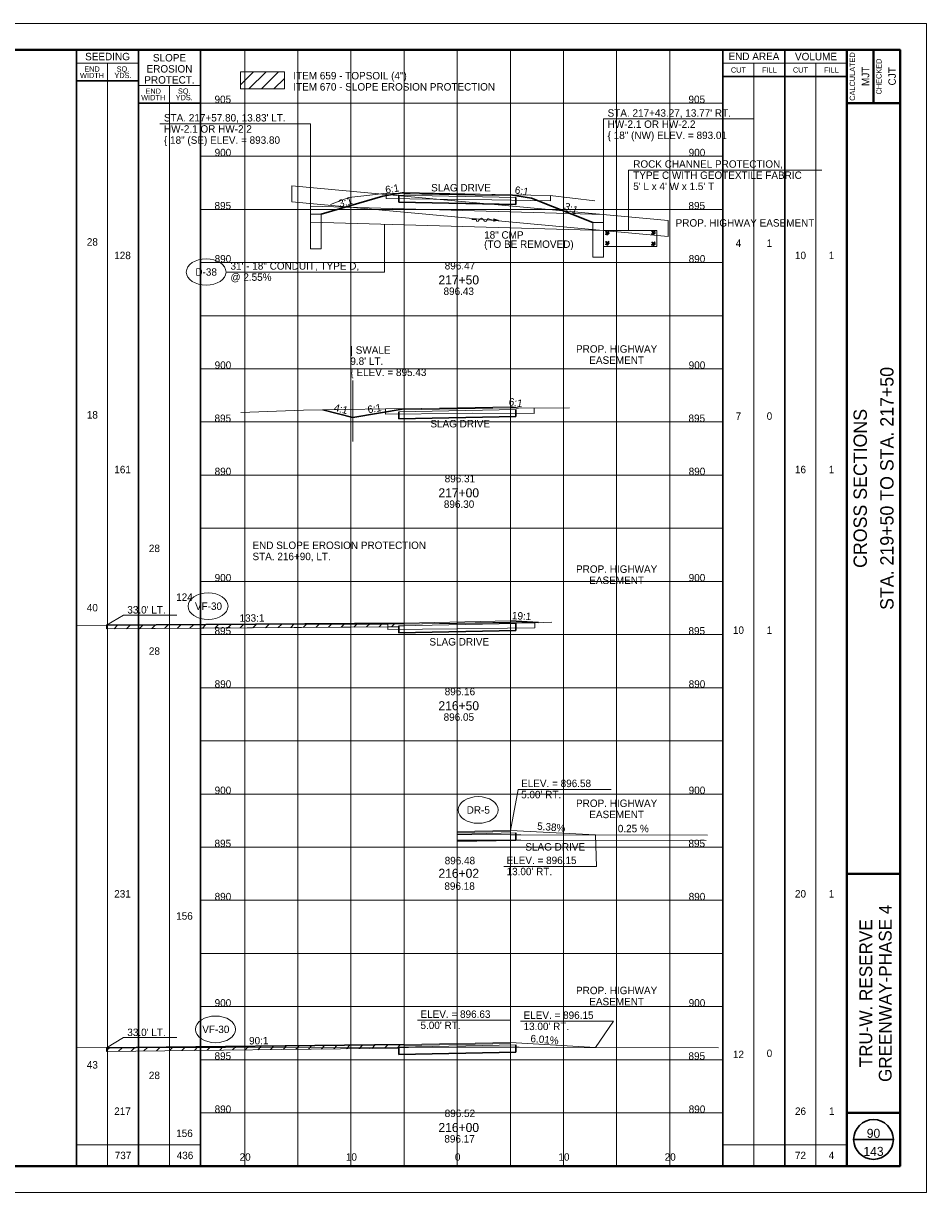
# Paper-space layout 'Layout1' of a CAD drawing. Header units: feet. Extents: x -1005 to 2379, y -670 to 6548.
# Tile 66 of 69: x 75 to 160, y 6092 to 6202. Entities that reach past the tile are written whole.
import ezdxf
from ezdxf.enums import TextEntityAlignment as Align

# ---------------------------------------------------------------- set-up
doc = ezdxf.new("R2010")
doc.units = ezdxf.units.FT
doc.header["$LTSCALE"] = 5
doc.header["$MEASUREMENT"] = 0
for name, pattern in [('cl5', [50, 1.25, -1.25, 45, -1.25, 1.25]), ('DGN Style 2', [150.837143, 90.502286, -60.334857]), ('DGN Style 3', [211.172, 150.837143, -60.334857]), ('DGN Style 5', [105.586, 45.251143, -60.334857]), ('esmtshpr', [5.35, 1, -0.175, -0.175, 4])]:
    doc.linetypes.add(name, pattern=pattern)
for name, color, linetype, lineweight in [('DR_P_Erosion_Control', 7, 'Continuous', 13), ('DR_P_Flow_Arrow', 151, 'Continuous', 13), ('DR_P_Headwall', 120, 'Continuous', 13), ('DR_P_Storm_Sewer', 151, 'Continuous', 13), ('DR_P_Text', 7, 'Continuous', 13), ('DR_X_Storm_Sewer', 151, 'DGN Style 5', 0), ('DR_X_Text', 7, 'Continuous', 0), ('GE_P_CL_5', 7, 'cl5', 13), ('PV_P_Drive', 230, 'Continuous', 13), ('PV_P_Text', 7, 'Continuous', 13), ('PV_X_Driveway', 7, 'DGN Style 5', 0), ('RW_P_Esmt_SH', 193, 'esmtshpr', 40), ('SH_Border', 7, 'Continuous', 40), ('SH_Data', 7, 'Continuous', 0), ('SH_Major_Grid_Line', 254, 'Continuous', 13), ('SH_Text', 7, 'Continuous', 13), ('TX_P_20', 7, 'Continuous', 13), ('TX_P_5', 7, 'Continuous', 13), ('TX_X_5', 7, 'Continuous', 0), ('XS_P_Finished_Grade', 3, 'Continuous', 30), ('XS_P_Pavt_Surface', 251, 'Continuous', 13), ('XS_P_Subgrade', 4, 'Continuous', 30), ('XS_X_Ground_Line', 3, 'DGN Style 2', 13)]:
    doc.layers.add(name, color=color, linetype=linetype, lineweight=lineweight)
doc.layers.add('SH_Cut_Line', color=7, linetype='DGN Style 3', lineweight=0, plot=False)
doc.layers.add('XS_P_Pavt_Layers', color=251, linetype='Continuous', lineweight=0, transparency=0.5)
doc.styles.add('Slanted-Normal LS 0.50', font='font31.shx', dxfattribs={"height": 0.14})
doc.styles.add('Slanted-Sub Title', font='font31.shx', dxfattribs={"height": 0.17})
doc.styles.add('Style-font30', font='font30.shx')
doc.styles.add('Style-font31', font='font31.shx')
doc.styles.add('Style-font70', font='font70.shx')

# ---------------------------------------------------------------- blocks, each defined once
blk = doc.blocks.new('XS POINT_412')
at = {"layer": 'RW_P_Esmt_SH', "linetype": 'Continuous', "lineweight": 13}
blk.add_line((0, 3.5), (0, -3.5), dxfattribs=at)
blk = doc.blocks.new('GPKLBL_379')
at = {"layer": 'TX_P_5', "insert": (-1.75, 1.34), "char_height": 0.7, "attachment_point": 1, "rotation": 355.8644, "line_spacing_factor": 0.9, "style": 'Style-font31'}
blk.add_mtext('6.01%', dxfattribs=at)
blk = doc.blocks.new('GPKLBL_380')
at = {"layer": 'TX_P_5', "insert": (-0.93, 1.39), "char_height": 0.7, "attachment_point": 2, "rotation": 0.4294, "line_spacing_factor": 0.9, "style": 'Style-font31'}
blk.add_mtext('90:1', dxfattribs=at)
blk = doc.blocks.new('GPKLBL_381')
at = {"layer": 'TX_P_5', "linetype": 'Continuous', "insert": (-0.83, 0.93), "char_height": 0.7, "attachment_point": 1, "rotation": 356.9232, "line_spacing_factor": 0.6, "style": 'Style-font31'}
blk.add_mtext('19:1', dxfattribs=at)
blk = doc.blocks.new('XS POINT_413')
at = {"layer": 'RW_P_Esmt_SH', "linetype": 'Continuous', "lineweight": 13}
blk.add_line((0, 3.5), (0, -3.5), dxfattribs=at)
blk = doc.blocks.new('GPKLBL_382')
at = {"layer": 'TX_P_5', "insert": (-1.07, 1.24), "char_height": 0.7, "attachment_point": 2, "rotation": 0.4311, "line_spacing_factor": 0.9, "style": 'Style-font31'}
blk.add_mtext('133:1', dxfattribs=at)
blk = doc.blocks.new('XS POINT_414')
at = {"layer": 'RW_P_Esmt_SH', "linetype": 'Continuous', "lineweight": 13}
blk.add_line((0, 3.5), (0, -3.5), dxfattribs=at)
blk = doc.blocks.new('GPKLBL_383')
at = {"layer": 'TX_P_5', "linetype": 'Continuous', "extrusion": (0, 0, -1), "insert": (-0.46, 0.97), "char_height": 0.7, "attachment_point": 3, "text_direction": (-0.986394, 0.164399, 0), "line_spacing_factor": 0.6, "style": 'Style-font31'}
blk.add_mtext('6:1', dxfattribs=at)
blk = doc.blocks.new('GPKLBL_384')
at = {"layer": 'TX_P_5', "linetype": 'Continuous', "extrusion": (0, 0, -1), "insert": (-1.05, 0.58), "char_height": 0.7, "attachment_point": 3, "text_direction": (-0.970143, -0.242536, 0), "line_spacing_factor": 0.9, "style": 'Style-font31'}
blk.add_mtext('4:1', dxfattribs=at)
blk = doc.blocks.new('GPKLBL_385')
at = {"layer": 'TX_P_5', "linetype": 'Continuous', "insert": (-0.51, 0.98), "char_height": 0.7, "attachment_point": 1, "rotation": 350.5377, "line_spacing_factor": 0.6, "style": 'Style-font31'}
blk.add_mtext('6:1', dxfattribs=at)
blk = doc.blocks.new('DFL-P_48')
at = {"layer": 'DR_P_Flow_Arrow', "color": 151, "linetype": 'Continuous', "lineweight": 13}
blk.add_open_spline([(-0.08, 0), (-0.081, 0), (-0.082, 0), (-0.083, 0), (-0.094, 0), (-0.105, 0.005), (-0.116, 0.008), (-0.123, 0.01), (-0.131, 0.013), (-0.137, 0.015), (-0.153, 0.02), (-0.165, -0.02), (-0.179, -0.022), (-0.195, -0.023), (-0.212, 0.018), (-0.228, 0.019), (-0.245, 0.021), (-0.266, -0.028), (-0.284, -0.022), (-0.29, -0.02), (-0.287, 0.001), (-0.295, 0.001), (-0.313, 0), (-0.332, 0), (-0.35, 0)], degree=3, knots=[0, 0, 0, 0, 0.009646, 0.009646, 0.009646, 0.112481, 0.112481, 0.112481, 0.179673, 0.179673, 0.179673, 0.350625, 0.350625, 0.350625, 0.544565, 0.544565, 0.544565, 0.756426, 0.756426, 0.756426, 0.832712, 0.832712, 0.832712, 1, 1, 1, 1], dxfattribs=at)
at = {"layer": 'DR_P_Flow_Arrow', "color": 151, "linetype": 'Continuous', "lineweight": 0}
blk.add_solid([(-0.08, 0.021), (0, 0), (-0.08, -0.021)], dxfattribs=at)
blk = doc.blocks.new('GPKLBL_386')
at = {"layer": 'TX_P_5', "linetype": 'Continuous', "insert": (-0.51, 0.98), "char_height": 0.7, "attachment_point": 1, "rotation": 350.5377, "line_spacing_factor": 0.6, "style": 'Style-font31'}
blk.add_mtext('6:1', dxfattribs=at)
blk = doc.blocks.new('GPKLBL_387')
at = {"layer": 'TX_P_5', "linetype": 'Continuous', "extrusion": (0, 0, -1), "insert": (-0.46, 0.97), "char_height": 0.7, "attachment_point": 3, "text_direction": (-0.986394, 0.164399, 0), "line_spacing_factor": 0.6, "style": 'Style-font31'}
blk.add_mtext('3:1', dxfattribs=at)
blk = doc.blocks.new('GPKLBL_388')
at = {"layer": 'TX_P_5', "linetype": 'Continuous', "insert": (-0.15, 1.16), "char_height": 0.7, "attachment_point": 1, "rotation": 336.6393, "line_spacing_factor": 0.9, "style": 'Style-font31'}
blk.add_mtext('3:1', dxfattribs=at)
blk = doc.blocks.new('RCP_1')
at = {"layer": 'DR_P_Erosion_Control'}
for points, knots in [([(0.02, 0.09), (0.03, 0.1), (0.05, 0.11), (0.07, 0.11), (0.07, 0.12), (0.08, 0.1), (0.08, 0.09), (0.08, 0.08), (0.07, 0.07), (0.06, 0.06), (0.05, 0.05), (0.02, 0.04), (0.02, 0.05), (0.01, 0.06), (0.01, 0.07), (0.01, 0.08), (0.01, 0.08), (0.01, 0.08), (0.01, 0.09), (0.02, 0.09), (0.02, 0.09), (0.02, 0.09)], [0, 0, 0, 0, 0.258176, 0.258176, 0.258176, 0.385117, 0.385117, 0.385117, 0.555016, 0.555016, 0.555016, 0.785627, 0.785627, 0.785627, 0.908123, 0.908123, 0.908123, 0.969027, 0.969027, 0.969027, 1, 1, 1, 1]), ([(0.05, 0.33), (0.06, 0.33), (0.06, 0.34), (0.07, 0.34), (0.08, 0.35), (0.09, 0.35), (0.1, 0.35), (0.11, 0.35), (0.12, 0.35), (0.12, 0.34), (0.13, 0.33), (0.13, 0.33), (0.13, 0.32), (0.12, 0.31), (0.12, 0.3), (0.11, 0.29), (0.1, 0.28), (0.09, 0.28), (0.08, 0.28), (0.07, 0.28), (0.05, 0.27), (0.04, 0.28), (0.04, 0.29), (0.03, 0.29), (0.03, 0.3), (0.03, 0.31), (0.04, 0.32), (0.04, 0.32), (0.04, 0.32), (0.04, 0.33), (0.05, 0.33)], [0, 0, 0, 0, 0.107172, 0.107172, 0.107172, 0.224609, 0.224609, 0.224609, 0.311187, 0.311187, 0.311187, 0.390245, 0.390245, 0.390245, 0.521508, 0.521508, 0.521508, 0.650159, 0.650159, 0.650159, 0.785017, 0.785017, 0.785017, 0.874079, 0.874079, 0.874079, 0.953282, 0.953282, 0.953282, 1, 1, 1, 1]), ([(0.16, 0.26), (0.17, 0.26), (0.19, 0.27), (0.2, 0.27), (0.22, 0.27), (0.22, 0.25), (0.23, 0.23), (0.23, 0.22), (0.23, 0.2), (0.22, 0.19), (0.2, 0.18), (0.19, 0.17), (0.17, 0.17), (0.16, 0.16), (0.14, 0.16), (0.13, 0.17), (0.12, 0.17), (0.11, 0.18), (0.11, 0.18), (0.1, 0.2), (0.1, 0.22), (0.11, 0.23), (0.11, 0.24), (0.12, 0.24), (0.13, 0.25), (0.13, 0.25), (0.14, 0.26), (0.15, 0.26), (0.15, 0.26), (0.15, 0.26), (0.16, 0.26)], [0, 0, 0, 0, 0.126661, 0.126661, 0.126661, 0.253188, 0.253188, 0.253188, 0.368171, 0.368171, 0.368171, 0.509113, 0.509113, 0.509113, 0.63015, 0.63015, 0.63015, 0.70369, 0.70369, 0.70369, 0.826515, 0.826515, 0.826515, 0.907901, 0.907901, 0.907901, 0.976801, 0.976801, 0.976801, 1, 1, 1, 1]), ([(0.16, 0.11), (0.17, 0.11), (0.18, 0.11), (0.19, 0.12), (0.21, 0.12), (0.23, 0.12), (0.25, 0.1), (0.26, 0.09), (0.26, 0.07), (0.26, 0.06), (0.25, 0.05), (0.24, 0.03), (0.23, 0.02), (0.21, 0), (0.18, 0), (0.16, 0.01), (0.15, 0.02), (0.13, 0.03), (0.13, 0.05), (0.12, 0.06), (0.13, 0.07), (0.14, 0.08), (0.14, 0.09), (0.14, 0.09), (0.15, 0.1), (0.15, 0.1), (0.15, 0.1), (0.16, 0.11)], [0, 0, 0, 0, 0.098896, 0.098896, 0.098896, 0.24332, 0.24332, 0.24332, 0.355319, 0.355319, 0.355319, 0.496743, 0.496743, 0.496743, 0.673566, 0.673566, 0.673566, 0.816859, 0.816859, 0.816859, 0.906168, 0.906168, 0.906168, 0.969895, 0.969895, 0.969895, 1, 1, 1, 1]), ([(0.29, 0.35), (0.3, 0.35), (0.31, 0.36), (0.32, 0.36), (0.34, 0.36), (0.34, 0.33), (0.34, 0.32), (0.33, 0.31), (0.32, 0.3), (0.31, 0.3), (0.3, 0.29), (0.28, 0.29), (0.27, 0.3), (0.27, 0.31), (0.27, 0.32), (0.27, 0.33), (0.27, 0.33), (0.28, 0.34), (0.28, 0.34), (0.28, 0.35), (0.28, 0.35), (0.29, 0.35)], [0, 0, 0, 0, 0.188286, 0.188286, 0.188286, 0.356428, 0.356428, 0.356428, 0.541746, 0.541746, 0.541746, 0.732506, 0.732506, 0.732506, 0.852511, 0.852511, 0.852511, 0.937171, 0.937171, 0.937171, 1, 1, 1, 1]), ([(0.31, 0.2), (0.32, 0.21), (0.33, 0.21), (0.34, 0.22), (0.35, 0.22), (0.36, 0.2), (0.36, 0.18), (0.37, 0.17), (0.36, 0.16), (0.35, 0.14), (0.34, 0.13), (0.33, 0.13), (0.32, 0.12), (0.31, 0.12), (0.3, 0.12), (0.29, 0.13), (0.28, 0.14), (0.27, 0.15), (0.27, 0.16), (0.28, 0.17), (0.28, 0.19), (0.29, 0.19), (0.29, 0.2), (0.3, 0.2), (0.31, 0.2)], [0, 0, 0, 0, 0.135762, 0.135762, 0.135762, 0.276579, 0.276579, 0.276579, 0.425633, 0.425633, 0.425633, 0.565886, 0.565886, 0.565886, 0.678149, 0.678149, 0.678149, 0.814077, 0.814077, 0.814077, 0.922173, 0.922173, 0.922173, 1, 1, 1, 1])]:
    blk.add_open_spline(points, degree=3, knots=knots, dxfattribs=at)
blk = doc.blocks.new('GPKLBL_389')
at = {"layer": 'TX_P_5', "linetype": 'Continuous', "extrusion": (0, 0, -1), "insert": (-0.46, 0.97), "char_height": 0.7, "attachment_point": 3, "text_direction": (-0.986394, 0.164399, 0), "line_spacing_factor": 0.6, "style": 'Style-font31'}
blk.add_mtext('6:1', dxfattribs=at)
blk = doc.blocks.new('GPKLBL_407')
at = {"layer": 'TX_P_5', "insert": (-1.75, 1.34), "char_height": 0.7, "attachment_point": 1, "rotation": 355.8644, "line_spacing_factor": 0.9, "style": 'Style-font31'}
blk.add_mtext('5.38%', dxfattribs=at)
blk = doc.blocks.new('GPKLBL_408')
at = {"layer": 'TX_X_5', "insert": (-2.47, 1.28), "char_height": 0.7, "attachment_point": 1, "rotation": 0.0527, "line_spacing_factor": 0.66, "style": 'Slanted-Normal LS 0.50'}
blk.add_mtext('0.25 %', dxfattribs=at)
blk = doc.blocks.new('XS POINT_437')
at = {"layer": 'RW_P_Esmt_SH', "linetype": 'Continuous', "lineweight": 13}
blk.add_line((0, 3.5), (0, -3.5), dxfattribs=at)

psp = doc.layouts.get("Layout1")

# ---------------------------------------------------------------- hatches: boundary and pattern name
at = {"layer": 'DR_P_Erosion_Control'}
h = psp.add_hatch(dxfattribs=at)
h.set_pattern_fill('HATCH', color=256, style=0, pattern_type=2)
h.set_pattern_definition([(45, (104.0663, 6197.1018), (-0.589255, 0.589255), [])])
h.paths.add_polyline_path([(95.43, 6196.33), (99.57, 6196.33), (99.57, 6197.94), (95.43, 6197.94)])
h = psp.add_hatch(dxfattribs=at)
h.set_pattern_fill('HATCH', color=256, style=0, pattern_type=2)
h.set_pattern_definition([(45, (89.6327, 6148.1033), (-0.589255, 0.589255), [])])
h.paths.add_polyline_path([(110.33, 6145.74), (110.33, 6145.82), (110.83, 6145.83), (110.83, 6145.97), (110.83, 6146.08), (82.83, 6145.87), (82.83, 6145.53), (109.29, 6145.73)])
h = psp.add_hatch(dxfattribs=at)
h.set_pattern_fill('HATCH', color=256, style=0, pattern_type=2)
h.set_pattern_definition([(45, (100.4845, 6109.3746), (-0.589255, 0.589255), [])])
h.paths.add_polyline_path([(82.83, 6106.12), (82.83, 6105.79), (110.33, 6106.09), (110.33, 6106.17), (110.83, 6106.18), (110.83, 6106.33), (110.83, 6106.43), (82.83, 6106.12), (82.83, 6106.12)])

# ---------------------------------------------------------------- linework, layer by layer
for p, q in [((131.93, 6188.7), (131.93, 6183.01)), ((129.6, 6183.01), (134.6, 6183.01)), ((129.6, 6181.51), (129.6, 6183.01)), ((134.6, 6183.01), (134.6, 6181.51)), ((134.6, 6181.51), (129.6, 6181.51)), ((82.83, 6145.87), (82.83, 6145.53)), ((82.83, 6145.53), (110.33, 6145.74)), ((82.83, 6106.12), (82.83, 6105.79)), ((110.33, 6106.09), (82.83, 6105.79))]:
    psp.add_line(p, q, dxfattribs=at)
at = {"layer": 'DR_P_Erosion_Control', "flags": 128}
for points in [[(95.43, 6197.94), (99.57, 6197.94), (99.57, 6196.33), (95.43, 6196.33), (95.43, 6197.94)], [(95.43, 6196.33), (99.57, 6196.33), (99.57, 6197.94), (95.43, 6197.94), (95.43, 6196.33)], [(110.33, 6145.74), (110.33, 6145.82), (110.83, 6145.83), (110.83, 6145.97), (110.83, 6146.08), (82.83, 6145.87), (82.83, 6145.53), (109.29, 6145.73), (110.33, 6145.74)], [(82.83, 6106.12), (82.83, 6105.79), (110.33, 6106.09), (110.33, 6106.17), (110.83, 6106.18), (110.83, 6106.33), (110.83, 6106.43), (82.83, 6106.12), (82.83, 6106.12), (82.83, 6106.12)]]:
    psp.add_lwpolyline(points, close=True, dxfattribs=at)
at = {"layer": 'DR_P_Headwall'}
for p, q in [((102.01, 6184.55), (103.01, 6184.55)), ((102.01, 6181.3), (102.01, 6184.55)), ((103.01, 6184.55), (103.01, 6181.3)), ((128.6, 6183.76), (129.6, 6183.76)), ((128.6, 6180.51), (128.6, 6183.76)), ((129.6, 6183.76), (129.6, 6180.51)), ((103.01, 6181.3), (102.01, 6181.3)), ((129.6, 6180.51), (128.6, 6180.51))]:
    psp.add_line(p, q, dxfattribs=at)
at = {"layer": 'DR_P_Storm_Sewer'}
for p, q in [((129.6, 6184.51), (102.01, 6185.3)), ((102.01, 6185.3), (102.01, 6183.8)), ((129.6, 6184.51), (129.6, 6183.01)), ((129.6, 6183.01), (102.01, 6183.8))]:
    psp.add_line(p, q, dxfattribs=at)
at = {"layer": 'DR_P_Text'}
for p, q in [((87.85, 6193.05), (102.01, 6193.05)), ((102.01, 6185.3), (102.01, 6193.05)), ((129.6, 6193.51), (143.76, 6193.51)), ((129.6, 6184.51), (129.6, 6193.51)), ((131.93, 6188.7), (150.14, 6188.7)), ((108.98, 6179.11), (108.98, 6183.6)), ((94.08, 6179.11), (108.98, 6179.11)), ((84.41, 6146.82), (82.83, 6145.87)), ((84.41, 6146.82), (89.45, 6146.82)), ((84.41, 6107.08), (82.83, 6106.12)), ((84.41, 6107.08), (89.45, 6107.08))]:
    psp.add_line(p, q, dxfattribs=at)
at = {"layer": 'DR_P_Text', "color": 7, "linetype": 'Continuous', "lineweight": 13}
for centre, major_axis in [((92.2, 6179.11), (1.87, 0)), ((92.38, 6147.67), (1.88, 0)), ((93.08, 6107.86), (1.88, 0))]:
    psp.add_ellipse(centre, major_axis=major_axis, ratio=0.666667, dxfattribs=at)
at = {"layer": 'DR_X_Storm_Sewer'}
for p, q in [((100.27, 6187.21), (135.69, 6183.95)), ((100.27, 6187.21), (100.27, 6185.71)), ((100.27, 6185.71), (135.69, 6182.45)), ((135.69, 6183.95), (135.69, 6182.45))]:
    psp.add_line(p, q, dxfattribs=at)
at = {"layer": 'GE_P_CL_5'}
psp.add_line((106, 6168.89), (106, 6163.17), dxfattribs=at)
at = {"layer": 'PV_P_Drive'}
for p, q in [((120.84, 6126.58), (128.83, 6126.15)), ((120.84, 6106.63), (128.83, 6106.15))]:
    psp.add_line(p, q, dxfattribs=at)
at = {"layer": 'PV_X_Driveway'}
for p, q in [((109.15, 6186.51), (109.15, 6186.02)), ((124.61, 6186.3), (124.61, 6185.81)), ((109.07, 6166.24), (109.07, 6165.74)), ((123.06, 6166.31), (123.06, 6165.81)), ((109.29, 6145.97), (109.29, 6145.47)), ((123.13, 6146.12), (123.13, 6145.62))]:
    psp.add_line(p, q, dxfattribs=at)
at = {"layer": 'RW_P_Esmt_SH', "linetype": 'Continuous', "lineweight": 13}
psp.add_line((140.83, 6183.17), (140.83, 6179.06), dxfattribs=at)
at = {"layer": 'SH_Border', "color": 7, "linetype": 'Continuous', "lineweight": 40}
for p, q in [((152.5, 6095), (152.5, 6200)), ((155, 6200), (155, 6195)), ((152.5, 6195), (157.5, 6195)), ((152.5, 6122.5), (157.5, 6122.5)), ((152.5, 6100), (157.5, 6100))]:
    psp.add_line(p, q, dxfattribs=at)
at = {"layer": 'SH_Border', "color": 7, "linetype": 'Continuous', "lineweight": 40, "flags": 128}
psp.add_lwpolyline([(0, 6200), (157.5, 6200), (157.5, 6095), (0, 6095), (0, 6200)], close=True, dxfattribs=at)
at = {"layer": 'SH_Cut_Line', "color": 7, "linetype": 'DGN Style 3', "lineweight": 0, "flags": 128}
psp.add_lwpolyline([(-10, 6092.5), (160, 6092.5), (160, 6202.5), (-10, 6202.5), (-10, 6092.5)], close=True, dxfattribs=at)
at = {"layer": 'SH_Data', "color": 7, "linetype": 'Continuous', "lineweight": 30}
for p, q in [((80, 6095), (80, 6200)), ((85.83, 6095), (85.83, 6200)), ((91.66, 6095), (91.66, 6200)), ((140.83, 6095), (140.83, 6200)), ((146.67, 6095), (146.67, 6200)), ((140.83, 6197.5), (152.5, 6197.5)), ((85.83, 6197.08), (80, 6197.08)), ((91.66, 6195), (85.83, 6195)), ((153.12, 6097.5), (156.88, 6097.5))]:
    psp.add_line(p, q, dxfattribs=at)
at = {"layer": 'SH_Data', "color": 7, "linetype": 'Continuous', "lineweight": 0}
for p, q in [((85.83, 6198.75), (80, 6198.75)), ((140.83, 6198.75), (152.5, 6198.75)), ((91.66, 6196.67), (85.83, 6196.67))]:
    psp.add_line(p, q, dxfattribs=at)
at = {"layer": 'SH_Data', "color": 7, "linetype": 'Continuous', "lineweight": 13}
for p, q in [((82.92, 6095), (82.92, 6198.75)), ((143.75, 6095), (143.75, 6198.75)), ((149.58, 6095), (149.58, 6198.75)), ((88.75, 6095), (88.75, 6196.67)), ((80, 6097), (91.66, 6097)), ((140.83, 6097), (152.5, 6097))]:
    psp.add_line(p, q, dxfattribs=at)
at = {"layer": 'SH_Data', "color": 7, "linetype": 'Continuous', "lineweight": 30}
psp.add_circle((155, 6097.5), 1.87, dxfattribs=at)
at = {"layer": 'SH_Major_Grid_Line', "color": 254, "linetype": 'Continuous', "lineweight": 13}
for p, q in [((95.83, 6095), (95.83, 6200)), ((100.83, 6095), (100.83, 6200)), ((105.83, 6095), (105.83, 6200)), ((110.83, 6095), (110.83, 6200)), ((115.83, 6095), (115.83, 6200)), ((120.83, 6095), (120.83, 6200)), ((125.83, 6095), (125.83, 6200)), ((130.83, 6095), (130.83, 6200)), ((135.83, 6095), (135.83, 6200)), ((91.66, 6195), (140.83, 6195)), ((91.66, 6190), (140.83, 6190)), ((91.66, 6185), (140.83, 6185)), ((91.66, 6180), (140.83, 6180)), ((91.66, 6175), (140.83, 6175)), ((91.66, 6170), (140.83, 6170)), ((91.66, 6165), (140.83, 6165)), ((91.66, 6160), (140.83, 6160)), ((91.66, 6155), (140.83, 6155)), ((91.66, 6150), (140.83, 6150)), ((91.66, 6145), (140.83, 6145)), ((91.66, 6140), (140.83, 6140)), ((91.66, 6135), (140.83, 6135)), ((91.66, 6130), (140.83, 6130)), ((91.66, 6125), (140.83, 6125)), ((91.66, 6120), (140.83, 6120)), ((91.66, 6115), (140.83, 6115)), ((91.66, 6110), (140.83, 6110)), ((91.66, 6105), (140.83, 6105)), ((91.66, 6100), (140.83, 6100))]:
    psp.add_line(p, q, dxfattribs=at)
at = {"layer": 'TX_P_5'}
for p, q in [((120.83, 6126.58), (121.57, 6130.43)), ((121.57, 6130.43), (130.3, 6130.43)), ((128.83, 6126.15), (128.94, 6123.19)), ((120.2, 6123.19), (128.94, 6123.19)), ((112.1, 6108.72), (120.83, 6108.72)), ((120.83, 6106.63), (120.83, 6108.72)), ((121.79, 6108.62), (130.53, 6108.62)), ((128.83, 6106.15), (130.53, 6108.62))]:
    psp.add_line(p, q, dxfattribs=at)
psp.add_ellipse((117.8, 6128.5), major_axis=(1.88, 0), ratio=0.666667, dxfattribs=at)
at = {"layer": 'XS_P_Finished_Grade'}
for p, q in [((108.83, 6186.25), (110.83, 6186.58)), ((103.01, 6184.55), (108.83, 6186.25)), ((122.83, 6186.05), (120.83, 6186.38)), ((122.83, 6186.05), (128.6, 6183.76)), ((103.17, 6166.13), (106, 6165.43)), ((106, 6165.43), (110.83, 6166.23)), ((121.55, 6166.31), (120.83, 6166.43)), ((82.83, 6145.87), (110.83, 6146.08)), ((120.83, 6146.28), (123.48, 6146.13)), ((110.83, 6106.43), (82.83, 6106.12))]:
    psp.add_line(p, q, dxfattribs=at)
at = {"layer": 'XS_P_Pavt_Layers', "color": 2, "lineweight": 13}
for p, q in [((120.83, 6186.28), (110.83, 6186.48)), ((121.33, 6186.12), (110.33, 6186.34)), ((110.33, 6165.97), (121.33, 6166.19)), ((110.83, 6166.13), (120.83, 6166.33)), ((110.33, 6145.82), (121.33, 6146.04)), ((110.83, 6145.97), (120.83, 6146.17)), ((115.83, 6126.38), (120.83, 6126.48)), ((115.83, 6126.23), (121.33, 6126.34)), ((110.33, 6106.17), (121.33, 6106.39)), ((110.83, 6106.33), (120.83, 6106.53))]:
    psp.add_line(p, q, dxfattribs=at)
at = {"layer": 'XS_P_Pavt_Surface', "color": 193}
for p, q in [((110.83, 6186.58), (110.83, 6186.33)), ((120.83, 6186.38), (110.83, 6186.58)), ((120.83, 6186.38), (120.83, 6186.13)), ((110.83, 6166.23), (120.83, 6166.43)), ((110.83, 6166.23), (110.83, 6165.98)), ((120.83, 6166.43), (120.83, 6166.18)), ((110.83, 6146.08), (120.83, 6146.28)), ((110.83, 6146.08), (110.83, 6145.83)), ((120.83, 6146.28), (120.83, 6146.03)), ((115.83, 6126.48), (120.83, 6126.58)), ((120.83, 6126.58), (120.83, 6126.33)), ((110.83, 6106.43), (120.83, 6106.63)), ((110.83, 6106.43), (110.83, 6106.18)), ((120.83, 6106.63), (120.83, 6106.38))]:
    psp.add_line(p, q, dxfattribs=at)
at = {"layer": 'XS_P_Subgrade'}
for p, q in [((110.33, 6186.34), (110.33, 6185.68)), ((121.33, 6185.46), (110.33, 6185.68)), ((121.33, 6186.12), (121.33, 6185.46)), ((110.33, 6165.97), (110.33, 6165.3)), ((110.33, 6165.3), (121.33, 6165.52)), ((121.33, 6166.19), (121.33, 6165.52)), ((110.33, 6145.82), (110.33, 6145.15)), ((121.33, 6146.04), (121.33, 6145.37)), ((110.33, 6145.15), (121.33, 6145.37)), ((121.33, 6126.34), (121.33, 6125.67)), ((115.83, 6125.56), (121.33, 6125.67)), ((110.33, 6106.17), (110.33, 6105.5)), ((121.33, 6106.39), (121.33, 6105.72)), ((110.33, 6105.5), (121.33, 6105.72))]:
    psp.add_line(p, q, dxfattribs=at)
at = {"layer": 'XS_X_Ground_Line', "flags": 128}
for points in [[(103.89, 6185.47), (105.64, 6186.12), (107.61, 6186.33), (109.18, 6186.52), (115.83, 6186.43), (119.09, 6186.39), (124.57, 6186.31), (128.79, 6185.81)], [(109.15, 6186.02), (115.83, 6185.93), (119.09, 6185.89), (124.61, 6185.81)], [(95.47, 6165.89), (101.37, 6166.1), (109.07, 6166.24), (115.83, 6166.3), (117.31, 6166.32), (123.08, 6166.31), (126.39, 6166.32)], [(109.07, 6165.74), (115.83, 6165.8), (117.31, 6165.82), (123.06, 6165.81)], [(80, 6145.85), (93.85, 6145.94), (104.66, 6145.97), (109.3, 6145.97), (115.83, 6146.05), (120.55, 6146.1), (123.15, 6146.12), (124.74, 6146.18)], [(109.29, 6145.47), (115.83, 6145.55), (120.55, 6145.6), (123.13, 6145.62)], [(115.83, 6126.18), (120.86, 6126.17), (121.81, 6126.17), (139.39, 6126.12)], [(115.83, 6125.68), (120.86, 6125.67), (121.81, 6125.67), (139.26, 6125.62)], [(80, 6106.12), (111.25, 6106.16), (115.83, 6106.17), (118.33, 6106.18), (118.92, 6106.18), (119.84, 6106.19), (120.59, 6106.19), (121.67, 6106.17), (125.13, 6106.16), (140.43, 6106.12)]]:
    psp.add_lwpolyline(points, dxfattribs=at)

# ---------------------------------------------------------------- block references
at = {"layer": 'DR_P_Erosion_Control'}
for p in [(129.76, 6182.59), (134.1, 6182.61), (129.76, 6181.64), (134.1, 6181.58)]:
    psp.add_blockref('RCP_1', p, dxfattribs=at)
at = {"layer": 'DR_P_Flow_Arrow', "color": 151, "linetype": 'Continuous', "lineweight": 0, "xscale": 7.5, "yscale": 7.5, "zscale": 7.5, "rotation": 358.3646929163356}
psp.add_blockref('DFL-P_48', (119.82, 6183.98), dxfattribs=at)
at = {"layer": 'RW_P_Esmt_SH', "linetype": 'Continuous', "lineweight": 13}
for name, p in [('XS POINT_414', (130.83, 6166.72)), ('XS POINT_413', (130.83, 6146.01)), ('XS POINT_437', (130.83, 6123.89)), ('XS POINT_412', (130.83, 6106.37))]:
    psp.add_blockref(name, p, dxfattribs=at)
at = {"layer": 'TX_P_5', "linetype": 'Continuous', "extrusion": (0, 0, -1)}
for name, p in [('GPKLBL_389', (-109.83, 6186.42)), ('GPKLBL_384', (-104.56, 6165.83)), ('GPKLBL_383', (-108.16, 6165.75))]:
    psp.add_blockref(name, p, dxfattribs=at)
at = {"layer": 'TX_P_5', "linetype": 'Continuous'}
for name, p in [('GPKLBL_386', (121.83, 6186.22)), ('GPKLBL_385', (121.26, 6166.3)), ('GPKLBL_381', (121.83, 6146.22))]:
    psp.add_blockref(name, p, dxfattribs=at)
at = {"layer": 'TX_P_5', "linetype": 'Continuous', "extrusion": (0, 0, -1), "rotation": 353.206475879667}
psp.add_blockref('GPKLBL_387', (-105.49, 6185.2), dxfattribs=at)
at = {"layer": 'TX_P_5', "linetype": 'Continuous', "rotation": 1.750259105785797}
psp.add_blockref('GPKLBL_388', (126.25, 6184.52), dxfattribs=at)
at = {"layer": 'TX_P_5'}
psp.add_blockref('GPKLBL_382', (97.58, 6145.67), dxfattribs=at)
for name, p, rotation in [('GPKLBL_407', (125.12, 6125.99), 359.4284096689), ('GPKLBL_379', (124.49, 6106), 359.2858847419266), ('GPKLBL_380', (98.08, 6105.76), 0.204609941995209)]:
    psp.add_blockref(name, p, dxfattribs=dict(at, rotation=rotation))
at = {"layer": 'TX_X_5'}
psp.add_blockref('GPKLBL_408', (133.41, 6125.82), dxfattribs=at)

# ---------------------------------------------------------------- texts
at = {"layer": 'DR_P_Text', "style": 'Slanted-Normal LS 0.50'}
psp.add_text('(TO BE REMOVED)', height=0.7, dxfattribs=at).set_placement((118.36, 6181.73), align=Align.MIDDLE_LEFT)
at = {"layer": 'DR_P_Text', "lineweight": 13, "style": 'Slanted-Normal LS 0.50'}
psp.add_text('D-38', height=0.7, dxfattribs=at).set_placement((92.2, 6179.11), align=Align.MIDDLE_CENTER)
at = {"layer": 'DR_P_Text', "color": 7, "lineweight": 13, "style": 'Style-font31'}
for p in [(92.42, 6147.67), (93.11, 6107.86)]:
    psp.add_text('VF-30', height=0.7, dxfattribs=at).set_placement(p, align=Align.MIDDLE_CENTER)
at = {"layer": 'DR_P_Text', "char_height": 0.7, "attachment_point": 1, "line_spacing_factor": 0.9}
for s, insert, style in [('ITEM 659 - TOPSOIL (4")\\PITEM 670 - SLOPE EROSION PROTECTION', (100.4, 6197.93), 'Slanted-Sub Title'), ('STA. 217+43.27, 13.77\' RT.\\PHW-2.1 OR HW-2.2\\P\\{ 18" (NW) ELEV. = 893.01', (129.98, 6194.42), 'Slanted-Normal LS 0.50'), ('STA. 217+57.80, 13.83\' LT.\\PHW-2.1 OR HW-2.2\\P\\{ 18" (SE) ELEV. = 893.80', (88.23, 6193.97), 'Slanted-Normal LS 0.50'), ("ROCK CHANNEL PROTECTION,\\PTYPE C WITH GEOTEXTILE FABRIC\\P5' L x 4' W x 1.5' T\\P\\P", (132.39, 6189.62), 'Slanted-Normal LS 0.50'), ('31\' - 18" CONDUIT, TYPE D,\\P@ 2.55%', (94.49, 6180.03), 'Slanted-Normal LS 0.50'), ("33.0' LT.", (84.78, 6147.68), 'Slanted-Normal LS 0.50'), ("33.0' LT.", (84.78, 6107.93), 'Slanted-Normal LS 0.50')]:
    psp.add_mtext(s, dxfattribs=dict(at, insert=insert, style=style))
at = {"layer": 'DR_X_Text', "style": 'Slanted-Normal LS 0.50'}
psp.add_text('18" CMP', height=0.7, dxfattribs=at).set_placement((118.36, 6182.6), align=Align.MIDDLE_LEFT)
at = {"layer": 'PV_P_Text', "style": 'Slanted-Normal LS 0.50'}
for s, p in [(' 896.47', (115.95, 6179.35)), (' 896.31', (115.95, 6159.32)), (' 896.16', (115.95, 6139.29)), (' 896.48', (115.95, 6123.39)), (' 896.52', (115.95, 6099.61))]:
    psp.add_text(s, height=0.7, dxfattribs=at).set_placement(p, align=Align.CENTER)
at = {"layer": 'RW_P_Esmt_SH', "linetype": 'Continuous', "lineweight": 13, "char_height": 0.7, "attachment_point": 2, "line_spacing_factor": 0.9, "style": 'Style-font31'}
for s, insert in [('PROP. HIGHWAY EASEMENT', (142.91, 6184.08)), ('PROP. HIGHWAY\\PEASEMENT', (130.83, 6172.22)), ('PROP. HIGHWAY\\PEASEMENT', (130.83, 6151.51)), ('PROP. HIGHWAY\\PEASEMENT', (130.83, 6129.48)), ('PROP. HIGHWAY\\PEASEMENT', (130.83, 6111.87))]:
    psp.add_mtext(s, dxfattribs=dict(at, insert=insert))
at = {"layer": 'SH_Data', "color": 7, "linetype": 'Continuous', "lineweight": 13, "style": 'Style-font30'}
for s, p in [('SEEDING', (82.92, 6199.38)), ('END AREA', (143.75, 6199.4)), ('VOLUME', (149.59, 6199.38))]:
    psp.add_text(s, height=0.7, dxfattribs=at).set_placement(p, align=Align.MIDDLE_CENTER)
at = {"layer": 'SH_Data', "color": 7, "linetype": 'Continuous', "lineweight": 0, "style": 'Style-font30'}
for s, p in [('CALCULATED', (152.76, 6197.5)), ('CHECKED', (155.26, 6197.5))]:
    psp.add_text(s, height=0.5, rotation=90, dxfattribs=at).set_placement(p, align=Align.TOP_CENTER)
for s, p in [('CUT', (142.29, 6198.12)), ('FILL', (145.21, 6198.12)), ('CUT', (148.13, 6198.12)), ('FILL', (151.04, 6198.12))]:
    psp.add_text(s, height=0.5, dxfattribs=at).set_placement(p, align=Align.MIDDLE_CENTER)
at = {"layer": 'SH_Data', "color": 7, "linetype": 'Continuous', "lineweight": 13, "style": 'Style-font30'}
for s, p in [('MJT', (154.6, 6197.52)), ('CJT', (157.1, 6197.52))]:
    psp.add_text(s, height=0.7, rotation=90, dxfattribs=at).set_placement(p, align=Align.CENTER)
at = {"layer": 'SH_Data', "color": 7, "linetype": 'Continuous', "lineweight": 0, "style": 'Style-font70'}
psp.add_text('CROSS SECTIONS', height=1.25, rotation=90, dxfattribs=at).set_placement((153.75, 6158.75), align=Align.MIDDLE_CENTER)
at = {"layer": 'SH_Data', "color": 7, "linetype": 'Continuous', "lineweight": 13, "insert": (88.75, 6198.22), "char_height": 0.7, "attachment_point": 5, "line_spacing_factor": 0.892896, "style": 'Style-font30'}
psp.add_mtext('SLOPE\\PEROSION\\PPROTECT.', dxfattribs=at)
at = {"layer": 'SH_Data', "color": 7, "linetype": 'Continuous', "lineweight": 0, "char_height": 0.7, "attachment_point": 5, "line_spacing_factor": 0.728571, "style": 'Style-font30'}
for s, insert in [('\\H0.714286x;END\\PWIDTH', (81.46, 6197.9)), ('\\H0.714286x;SQ.\\PYDS.', (84.37, 6197.9)), ('\\H0.714286x;END\\PWIDTH', (87.22, 6195.82)), ('\\H0.714286x;SQ.\\PYDS.', (90.14, 6195.82))]:
    psp.add_mtext(s, dxfattribs=dict(at, insert=insert))
at = {"layer": 'SH_Data', "lineweight": 13, "insert": (155, 6095.94), "char_height": 0.85, "attachment_point": 8, "line_spacing_factor": 0.6, "style": 'Style-font30'}
psp.add_mtext('143\\P', dxfattribs=at)
at = {"layer": 'SH_Text', "style": 'Style-font31'}
for s, p in [('905', (93.77, 6195)), ('905', (138.37, 6195)), ('900', (93.78, 6190)), ('900', (138.39, 6190)), ('895', (93.77, 6185)), ('895', (138.37, 6185)), ('890', (93.78, 6180)), ('890', (138.39, 6180)), ('900', (93.78, 6170)), ('900', (138.39, 6170)), ('895', (93.77, 6165)), ('895', (138.37, 6165)), ('890', (93.78, 6160)), ('890', (138.39, 6160)), ('900', (93.78, 6150)), ('900', (138.39, 6150)), ('895', (93.77, 6145)), ('895', (138.37, 6145)), ('890', (93.78, 6140)), ('890', (138.39, 6140)), ('900', (93.78, 6130)), ('900', (138.39, 6130)), ('895', (93.77, 6125)), ('895', (138.37, 6125)), ('890', (93.78, 6120)), ('890', (138.39, 6120)), ('900', (93.78, 6110)), ('900', (138.39, 6110)), ('895', (93.77, 6105)), ('895', (138.37, 6105)), ('890', (93.78, 6100)), ('890', (138.39, 6100)), ('20', (95.87, 6095.5)), ('10', (105.87, 6095.5)), ('0', (115.87, 6095.5)), ('0', (115.87, 6095.5)), ('10', (125.87, 6095.5)), ('20', (135.87, 6095.5))]:
    psp.add_text(s, height=0.7, dxfattribs=at).set_placement(p, align=Align.CENTER)
at = {"layer": 'SH_Text', "insert": (96.56, 6153.75), "char_height": 0.7, "attachment_point": 1, "line_spacing_factor": 0.9, "style": 'Slanted-Sub Title'}
psp.add_mtext('END SLOPE EROSION PROTECTION\\PSTA. 216+90, LT.', dxfattribs=at)
at = {"layer": 'SH_Text', "insert": (155.2, 6111.25), "char_height": 1.2, "attachment_point": 5, "rotation": 90, "line_spacing_factor": 0.9125, "style": 'Slanted-Normal LS 0.50'}
psp.add_mtext('\\Ffont70;TRU-W. RESERVE\\PGREENWAY-PHASE 4', dxfattribs=at)
at = {"layer": 'TX_P_20', "style": 'Slanted-Normal LS 0.50'}
for s, p in [('28', (81.49, 6181.94)), ('128', (84.33, 6180.67)), ('10', (148.13, 6180.67)), ('1', (151.05, 6180.67)), ('18', (81.49, 6165.67)), ('161', (84.34, 6160.53)), ('16', (148.13, 6160.53)), ('1', (151.05, 6160.53)), ('28', (87.33, 6153.11)), ('124', (90.16, 6148.52)), ('40', (81.49, 6147.53)), ('28', (87.33, 6143.45)), ('231', (84.33, 6120.61)), ('20', (148.13, 6120.61)), ('1', (151.05, 6120.61)), ('156', (90.16, 6118.53)), ('0', (145.21, 6105.61)), ('43', (81.49, 6104.52)), ('28', (87.33, 6103.53)), ('217', (84.33, 6100.16)), ('26', (148.13, 6100.16)), ('1', (151.08, 6100.16)), ('156', (90.16, 6098.08)), ('737', (84.38, 6096)), ('436', (90.21, 6096)), ('72', (148.13, 6096)), ('4', (151.04, 6096))]:
    psp.add_text(s, height=0.7, dxfattribs=at).set_placement(p, align=Align.MIDDLE_CENTER)
at = {"layer": 'TX_P_20', "char_height": 0.7, "attachment_point": 5, "line_spacing_factor": 0.6, "style": 'Slanted-Normal LS 0.50'}
for s, insert in [('4', (142.29, 6181.82)), ('1', (145.21, 6181.82)), ('7', (142.29, 6165.55)), ('0', (145.21, 6165.55)), ('10', (142.29, 6145.41)), ('1', (145.21, 6145.41)), ('12', (142.29, 6105.5))]:
    psp.add_mtext(s, dxfattribs=dict(at, insert=insert))
at = {"layer": 'TX_P_5', "style": 'Style-font70'}
psp.add_text('STA. 219+50 TO STA. 217+50', height=1.25, rotation=90, dxfattribs=at).set_placement((156.26, 6158.75), align=Align.MIDDLE_CENTER)
at = {"layer": 'TX_P_5'}
for s, height, style, p in [('DR-5', 0.7, 'Style-font31', (117.81, 6128.5)), ('216+02', 0.85, 'Slanted-Sub Title', (115.97, 6122.54))]:
    psp.add_text(s, height=height, dxfattribs=dict(at, style=style)).set_placement(p, align=Align.MIDDLE_CENTER)
for s, insert, char_height, attachment_point, line_spacing_factor, style in [('217+50 ', (115.97, 6178.36), 0.85, 5, 0.6, 'Slanted-Sub Title'), ("| SWALE\\P9.8' LT.\\P\\{ ELEV. = 895.43", (105.77, 6172.12), 0.7, 1, 0.9, 'Slanted-Normal LS 0.50'), ('217+00 ', (115.97, 6158.33), 0.85, 5, 0.6, 'Slanted-Sub Title'), ('216+50 ', (115.97, 6138.3), 0.85, 5, 0.6, 'Slanted-Sub Title'), ("ELEV. = 896.58\\P5.00' RT.", (121.84, 6131.35), 0.7, 1, 0.9, 'Slanted-Normal LS 0.50'), ("ELEV. = 896.15\\P13.00' RT.", (120.47, 6124.11), 0.7, 1, 0.9, 'Slanted-Normal LS 0.50'), ("ELEV. = 896.63\\P5.00' RT.", (112.37, 6109.64), 0.7, 1, 0.9, 'Slanted-Normal LS 0.50'), ("ELEV. = 896.15\\P13.00' RT.", (122.07, 6109.54), 0.7, 1, 0.9, 'Slanted-Normal LS 0.50'), ('216+00 ', (115.97, 6098.62), 0.85, 5, 0.6, 'Slanted-Sub Title'), ('90\\P', (155, 6097.64), 0.85, 8, 0.9, 'Style-font30')]:
    psp.add_mtext(s, dxfattribs=dict(at, insert=insert, char_height=char_height, attachment_point=attachment_point, line_spacing_factor=line_spacing_factor, style=style))
at = {"layer": 'TX_X_5', "style": 'Style-font31'}
for s, p in [('SLAG DRIVE', (116.18, 6187.39)), ('896.43', (115.97, 6177.65)), ('SLAG DRIVE', (116.11, 6165.19)), ('896.30', (116, 6157.62)), ('SLAG DRIVE', (116.02, 6144.67)), ('896.05', (115.98, 6137.59)), ('SLAG DRIVE', (125.05, 6125.38)), ('896.18', (116.05, 6121.69)), ('896.17', (116.05, 6097.91))]:
    psp.add_text(s, height=0.7, dxfattribs=at).set_placement(p, align=Align.TOP_CENTER)

doc.saveas('drawing.dxf')
